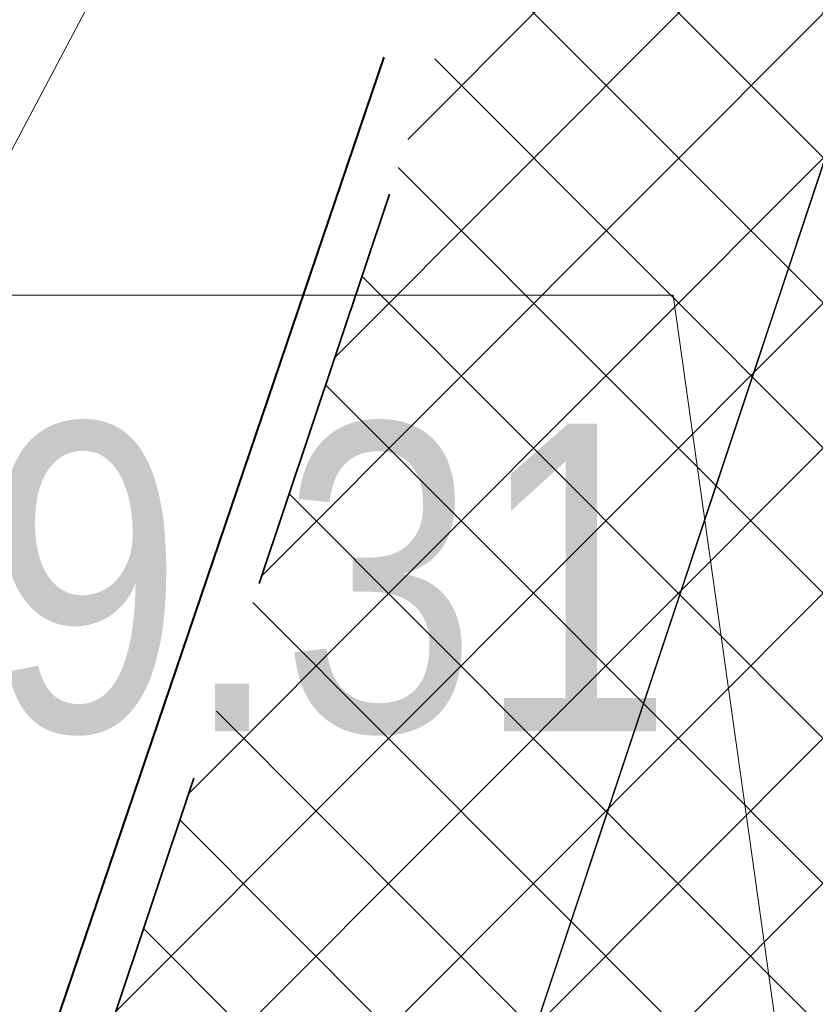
# Model space of a CAD drawing. Header units: metres. Extents: x 6599773 to 13199707, y 5688499 to 11377233.
# Tile 146 of 256: x 6599954.02 to 6599955.96, y 5688889.6 to 5688892. Entities that reach past the tile are written whole.
import ezdxf
from ezdxf.enums import TextEntityAlignment as Align

# ---------------------------------------------------------------- set-up
doc = ezdxf.new("R2010")
doc.units = ezdxf.units.M
doc.header["$MEASUREMENT"] = 0
for name, pattern in [('1', [0]), ('BUG', [1.5, 1, -0.5]), ('GUK', [2, 1.5, -0.5])]:
    doc.linetypes.add(name, pattern=pattern)
for name, color, linetype, lineweight in [('_balustrada', 7, 'OGRODZENIE1', 40), ('_kolor chodnik', 50, '1', 0), ('_kolor zjazdy kostka', 7, '1', 0), ('_kolor ścieżka', 10, '1', 0), ('_obrzeze', 10, 'BUG', 35), ('AS__Nowe_granice', 140, 'CONTINUOUS', 30), ('Kontury', 90, 'GUK', 5), ('OTK_L_5', 7, 'CONTINUOUS', 5), ('OTR_T_0', 7, 'CONTINUOUS', 5), ('OTZ_L_1', 7, 'CONTINUOUS', 5)]:
    doc.layers.add(name, color=color, linetype=linetype, lineweight=lineweight)
doc.layers.add('_kolor jezdnia', color=7, linetype='1', lineweight=0, true_color=0x00dbdb)
doc.layers.add('_kolor pobocze', color=7, linetype='1', lineweight=0, true_color=0xff66ff)
doc.styles.add('STYL_ARIAL', font='ARIALN.TTF', dxfattribs={"width": 0.75, "oblique": 0.1})
doc.linetypes.add('OGRODZENIE1', pattern='A,0.25,-0.1,[133,ltypeshp.shx,S=0.1,R=0,X=-0.1,Y=0],-0.1,1', length=1.45)
pattern_1 = [(45, (0, 0), (-0.1767766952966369, 0.1767766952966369), []), (135, (0, 0), (-0.1767766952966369, -0.1767766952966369), [])]

msp = doc.modelspace()

# ---------------------------------------------------------------- hatches: boundary and pattern name
at = {"layer": '_kolor chodnik'}
h = msp.add_hatch(dxfattribs=at)
h.set_pattern_fill('ANSI37', color=256, scale=2)
h.set_pattern_definition(pattern_1)
h.paths.add_polyline_path([(6599849.938171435, 5688542.085872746), (6599852.232147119, 5688548.938742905), (6599853.573135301, 5688548.489851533), (6599853.827082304, 5688549.248475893), (6599851.793849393, 5688549.929093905), (6599849.895278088, 5688548.982823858), (6599847.823506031, 5688542.793750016)])
edge = h.paths.add_edge_path()
edge.add_line((6600018.106075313, 5689087.454911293), (6600022.42781917, 5689091.229234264))
edge.add_line((6600022.42781917, 5689091.229234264), (6600020.233254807, 5689093.742094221))
edge.add_line((6600020.233254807, 5689093.742094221), (6600017.159471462, 5689091.057656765))
edge.add_arc((6600023.275194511, 5689085.3851404), 8.341433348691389, 137.1531559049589, 148.8016577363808)
edge.add_line((6600016.140105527, 5689089.706021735), (6600018.106075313, 5689087.454911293))
h.paths.add_polyline_path([(6600038.501784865, 5689187.592294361), (6600037.906968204, 5689187.700586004), (6600037.63829624, 5689186.224843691), (6600038.240083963, 5689186.115282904)])
h.paths.add_polyline_path([(6600069.098302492, 5689360.276020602), (6600068.321239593, 5689360.413462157), (6600068.064048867, 5689358.936495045), (6600068.836639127, 5689358.799546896)])
h.paths.add_polyline_path([(6600082.393785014, 5689362.950258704), (6600082.941124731, 5689366.103121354), (6600081.481377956, 5689366.361351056), (6600080.923159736, 5689363.210828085)])
h.paths.add_polyline_path([(6600074.022236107, 5689388.065861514), (6600072.983907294, 5689388.249860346), (6600072.723374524, 5689386.77253894), (6600073.760538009, 5689386.588865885)])
h.paths.add_polyline_path([(6600105.613104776, 5689486.405659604), (6600106.749499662, 5689489.711933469), (6600105.298891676, 5689490.233346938), (6600104.143487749, 5689486.917306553)], flags=17)
h.paths.add_polyline_path([(6600132.519778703, 5689678.737346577), (6600131.761827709, 5689678.896110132), (6600131.444670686, 5689677.429261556), (6600132.212256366, 5689677.269208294)])
h.paths.add_polyline_path([(6600156.649397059, 5689798.7449027), (6600156.48800471, 5689797.958860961), (6600157.450195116, 5689797.757316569), (6600157.615023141, 5689798.542205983)])
h.paths.add_polyline_path([(6600189.055358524, 5689948.643107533), (6600187.902868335, 5689948.884512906), (6600187.600024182, 5689947.417400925), (6600188.748131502, 5689947.176379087)])
edge = h.paths.add_edge_path()
edge.add_line((6600204.459383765, 5690032.969035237), (6600204.153258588, 5690031.227801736))
edge.add_arc((6600202.328347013, 5690027.299936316), 4.331100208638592, 41.85300125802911, 65.08011549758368, ccw=False)
edge.add_arc((6600032.90393149, 5690051.979071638), 174.020003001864, 352.8070218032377, 353.495463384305)
edge.add_arc((6600202.372679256, 5690027.343587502), 5.999999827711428, 55.12102442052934, 69.64815978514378)
edge = h.paths.add_edge_path()
edge.add_line((6600205.046027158, 5690040.265402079), (6600204.972740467, 5690038.483452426))
edge.add_arc((6600203.986269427, 5690044.401803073), 5.999999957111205, 279.4630688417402, 294.9140560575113)
edge.add_line((6600206.513819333, 5690038.960158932), (6600206.607027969, 5690041.030672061))
edge.add_arc((6600203.986269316, 5690044.401803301), 4.270000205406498, 284.3702444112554, 307.86193139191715, ccw=False)
edge = h.paths.add_edge_path()
edge.add_arc((6600203.547470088, 5690044.558759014), 6.446878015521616, 324.4350091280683, 356.2013368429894, ccw=False)
edge.add_arc((6600203.986269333, 5690044.401803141), 6.00000007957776, 323.2169970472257, 357.4193489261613)
h.paths.add_polyline_path([(6600208.910055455, 5690121.713696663), (6600208.146285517, 5690121.748120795), (6600207.125602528, 5690121.794124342), (6600209.971605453, 5690121.665851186)])
edge = h.paths.add_edge_path()
edge.add_line((6600238.769818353, 5690481.648294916), (6600240.338176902, 5690490.873746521))
edge.add_line((6600240.338176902, 5690490.873746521), (6600241.251295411, 5690510.829461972))
edge.add_line((6600241.251295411, 5690510.829461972), (6600239.524022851, 5690510.928942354))
edge.add_line((6600239.524022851, 5690510.928942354), (6600238.633343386, 5690491.167757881))
edge.add_line((6600238.633343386, 5690491.167757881), (6600234.579716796, 5690467.661262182))
edge.add_line((6600234.579716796, 5690467.661262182), (6600234.449796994, 5690464.966873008))
edge.add_arc((6600242.443669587, 5690464.607462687), 8.00194818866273, 177.4256738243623, 268.2543056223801)
edge.add_line((6600242.199903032, 5690456.609228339), (6600242.216657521, 5690457.359274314))
edge.add_line((6600242.216657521, 5690457.359274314), (6600242.305257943, 5690458.836738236))
edge.add_arc((6600242.444504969, 5690464.607952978), 5.772894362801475, 177.0298084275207, 268.6178439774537, ccw=False)
edge.add_line((6600236.679365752, 5690464.907083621), (6600236.951876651, 5690470.95443634))
edge.add_line((6600236.951876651, 5690470.95443634), (6600238.150786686, 5690478.210832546))
edge.add_line((6600238.150786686, 5690478.210832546), (6600238.769818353, 5690481.648294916))
h.paths.add_polyline_path([(6600238.769818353, 5690481.648294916), (6600238.150786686, 5690478.210832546), (6600239.670056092, 5690477.930590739), (6600240.266710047, 5690481.376366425)], flags=17)
edge = h.paths.add_edge_path()
edge.add_line((6600223.366500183, 5690460.339976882), (6600223.276803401, 5690457.948865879))
edge.add_arc((6600221.105749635, 5690465.64864014), 7.999999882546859, 285.7465040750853, 299.8464885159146)
edge.add_line((6600225.08717264, 5690458.709744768), (6600225.240084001, 5690461.623695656))
edge.add_arc((6600221.105749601, 5690465.648640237), 5.769999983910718, 293.06724420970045, 315.7681070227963, ccw=False)
edge = h.paths.add_edge_path()
edge.add_arc((6600220.025145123, 5690444.676291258), 5.77000016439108, 37.996647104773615, 59.94382588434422, ccw=False)
edge.add_line((6600224.572175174, 5690448.22839199), (6600224.817793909, 5690451.081798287))
edge.add_arc((6600220.025145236, 5690444.676291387), 7.999999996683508, 53.19588653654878, 68.15166733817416)
edge.add_line((6600223.00235276, 5690452.101669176), (6600222.91504296, 5690449.670427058))
edge = h.paths.add_edge_path()
edge.add_arc((6600221.105749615, 5690465.648640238), 7.999999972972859, 328.0222308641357, 357.0132597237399)
edge.add_line((6600229.094882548, 5690465.23180147), (6600229.218816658, 5690467.593604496))
edge.add_line((6600229.218816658, 5690467.593604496), (6600228.218919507, 5690467.645774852))
edge.add_line((6600228.218919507, 5690467.645774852), (6600227.891778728, 5690461.411918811))
h.paths.add_polyline_path([(6600200.980142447, 5690012.236744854), (6600202.31727834, 5690011.956662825), (6600202.522293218, 5690012.935421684), (6600201.182321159, 5690013.216097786)])
h.paths.add_polyline_path([(6600196.457878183, 5689983.98337835), (6600195.202332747, 5689984.246370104), (6600194.899091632, 5689982.777335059), (6600196.150355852, 5689982.515240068)])
edge = h.paths.add_edge_path()
edge.add_line((6600112.305909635, 5689517.99101877), (6600112.691041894, 5689519.807934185))
edge.add_line((6600112.691041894, 5689519.807934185), (6600113.245521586, 5689522.423769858))
edge.add_line((6600113.245521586, 5689522.423769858), (6600111.553124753, 5689522.782507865))
edge.add_line((6600111.553124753, 5689522.782507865), (6600107.405864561, 5689503.217226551))
edge.add_line((6600107.405864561, 5689503.217226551), (6600099.494506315, 5689480.361667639))
edge.add_line((6600099.494506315, 5689480.361667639), (6600099.182814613, 5689478.891218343))
edge.add_arc((6600107.008997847, 5689477.232359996), 8.000059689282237, 168.0325629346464, 257.7529108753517)
edge.add_line((6600105.311960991, 5689469.414366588), (6600105.784990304, 5689471.593619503))
edge.add_arc((6600107.008927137, 5689477.232314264), 5.769999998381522, 168.0321375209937, 257.7533362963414, ccw=False)
edge.add_line((6600101.364343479, 5689478.42879883), (6600101.647245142, 5689479.76342708))
edge.add_line((6600101.647245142, 5689479.76342708), (6600104.143487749, 5689486.917306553))
edge.add_line((6600104.143487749, 5689486.917306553), (6600105.298891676, 5689490.233346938))
edge.add_line((6600105.298891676, 5689490.233346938), (6600108.240043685, 5689498.809726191))
edge.add_line((6600108.240043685, 5689498.809726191), (6600112.305909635, 5689517.99101877))
h.paths.add_polyline_path([(6600136.009573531, 5689645.499114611), (6600138.333647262, 5689645.012304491), (6600138.661671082, 5689646.578318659), (6600134.869459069, 5689647.372651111)])
at = {"layer": '_kolor jezdnia'}
h = msp.add_hatch(dxfattribs=at)
h.set_pattern_fill('ANSI37', color=256, scale=2.2)
h.set_pattern_definition([(311.9999999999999, (0, 0), (0.2043648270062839, 0.1840109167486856), []), (41.99999999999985, (0, 0), (-0.1840109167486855, 0.2043648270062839), [])])
edge = h.paths.add_edge_path()
edge.add_line((6599833.066047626, 5688539.933393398), (6599850.649511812, 5688527.983462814))
edge.add_arc((6599857.337592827, 5688536.653968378), 10.95025544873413, 169.5012687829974, 232.3548431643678, ccw=False)
edge.add_arc((6599858.085851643, 5688536.618142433), 11.69295282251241, 162.2507788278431, 169.9967502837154, ccw=False)
edge.add_line((6599846.949484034, 5688540.182754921), (6599847.823506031, 5688542.793750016))
edge.add_line((6599847.823506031, 5688542.793750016), (6599849.895278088, 5688548.982823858))
edge.add_line((6599849.895278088, 5688548.982823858), (6599852.434748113, 5688556.56906746))
edge.add_line((6599852.434748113, 5688556.56906746), (6599928.48625871, 5688783.760284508))
edge.add_line((6599928.48625871, 5688783.760284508), (6599931.025728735, 5688791.34652811))
edge.add_line((6599931.025728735, 5688791.34652811), (6599996.657773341, 5688987.411326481))
edge.add_line((6599996.657773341, 5688987.411326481), (6599999.197243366, 5688994.997570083))
edge.add_line((6599999.197243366, 5688994.997570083), (6600021.930100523, 5689062.908193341))
edge.add_line((6600021.930100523, 5689062.908193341), (6600017.620224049, 5689067.371531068))
edge.add_line((6600017.620224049, 5689067.371531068), (6600016.714558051, 5689064.654078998))
edge.add_line((6600016.714558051, 5689064.654078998), (6600012.423620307, 5689051.835617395))
edge.add_line((6600012.423620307, 5689051.835617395), (6600009.884150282, 5689044.249373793))
edge.add_line((6600009.884150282, 5689044.249373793), (6599977.53516164, 5688947.612159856))
edge.add_line((6599977.53516164, 5688947.612159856), (6599974.995691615, 5688940.025916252))
edge.add_line((6599974.995691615, 5688940.025916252), (6599942.096912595, 5688841.746295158))
edge.add_line((6599942.096912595, 5688841.746295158), (6599939.557442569, 5688834.160051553))
edge.add_line((6599939.557442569, 5688834.160051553), (6599882.679288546, 5688664.246042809))
edge.add_line((6599882.679288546, 5688664.246042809), (6599880.139818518, 5688656.659799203))
edge.add_line((6599880.139818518, 5688656.659799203), (6599852.464543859, 5688573.984527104))
edge.add_line((6599852.464543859, 5688573.984527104), (6599842.470137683, 5688544.127903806))
edge.add_arc((6599835.706422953, 5688546.652910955), 7.219660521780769, 248.54809133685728, 339.52856074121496, ccw=False)
h.paths.add_polyline_path([(6600044.653202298, 5689172.271628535), (6600046.276244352, 5689181.431901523), (6600047.759199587, 5689189.801539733), (6600051.0603021, 5689208.432603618), (6600052.368792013, 5689215.817578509), (6600054.808584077, 5689229.587499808), (6600056.11707399, 5689236.972474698), (6600057.346666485, 5689243.912161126), (6600058.655146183, 5689251.297078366), (6600058.831439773, 5689252.292060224), (6600060.098987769, 5689259.445963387), (6600060.139929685, 5689259.677035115), (6600061.407468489, 5689266.830886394), (6600072.329030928, 5689328.470998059), (6600073.637511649, 5689335.855921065), (6600077.337304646, 5689356.73715072), (6600078.820259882, 5689365.106788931), (6600081.142794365, 5689378.214921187), (6600082.53851694, 5689386.092227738), (6600095.187867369, 5689457.483787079), (6600091.082877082, 5689465.8405575), (6600089.043088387, 5689454.328211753), (6600087.870641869, 5689447.711051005), (6600087.560133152, 5689445.958573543), (6600086.562151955, 5689440.326076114), (6600082.433200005, 5689417.022719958), (6600080.95024477, 5689408.65308175), (6600077.202698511, 5689387.502337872), (6600075.719743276, 5689379.132699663), (6600073.469199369, 5689366.430874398), (6600071.986244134, 5689358.061236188), (6600069.986864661, 5689346.776955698), (6600068.591142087, 5689338.899649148), (6600065.559290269, 5689321.78820693), (6600064.163567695, 5689313.91090038), (6600059.719426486, 5689288.828650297), (6600058.323703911, 5689280.951343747), (6600057.563846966, 5689276.662793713), (6600056.168124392, 5689268.785487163), (6600054.804920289, 5689261.091711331), (6600053.409197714, 5689253.214404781), (6600053.264817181, 5689252.399536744), (6600051.869094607, 5689244.522230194), (6600051.183555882, 5689240.653124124), (6600049.787833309, 5689232.775817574), (6600046.593849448, 5689214.749319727), (6600045.198126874, 5689206.872013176), (6600044.41754409, 5689202.466488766), (6600042.934588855, 5689194.096850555), (6600036.429952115, 5689157.38538759), (6600034.94699688, 5689149.01574938), (6600030.579776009, 5689124.367629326), (6600027.529365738, 5689107.151445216), (6600024.895072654, 5689094.014582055), (6600030.583685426, 5689094.264316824), (6600032.945013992, 5689106.191885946), (6600043.170247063, 5689163.901990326)])
edge = h.paths.add_edge_path()
edge.add_line((6600111.106812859, 5689535.144351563), (6600111.256844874, 5689535.85214863))
edge.add_line((6600111.256844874, 5689535.85214863), (6600112.915748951, 5689543.678261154))
edge.add_line((6600112.915748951, 5689543.678261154), (6600117.304772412, 5689564.384094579))
edge.add_line((6600117.304772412, 5689564.384094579), (6600119.067357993, 5689572.699339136))
edge.add_line((6600119.067357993, 5689572.699339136), (6600120.087667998, 5689577.512794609))
edge.add_line((6600120.087667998, 5689577.512794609), (6600121.64289057, 5689584.849775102))
edge.add_line((6600121.64289057, 5689584.849775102), (6600128.436769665, 5689616.900852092))
edge.add_line((6600128.436769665, 5689616.900852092), (6600129.991992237, 5689624.237832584))
edge.add_line((6600129.991992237, 5689624.237832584), (6600132.660554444, 5689636.827148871))
edge.add_line((6600132.660554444, 5689636.827148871), (6600133.208838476, 5689639.444704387))
edge.add_line((6600133.208838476, 5689639.444704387), (6600134.848957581, 5689647.274775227))
edge.add_line((6600134.848957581, 5689647.274775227), (6600138.97649476, 5689666.979995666))
edge.add_line((6600138.97649476, 5689666.979995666), (6600140.51410642, 5689674.320687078))
edge.add_line((6600140.51410642, 5689674.320687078), (6600145.209128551, 5689696.735129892))
edge.add_line((6600145.209128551, 5689696.735129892), (6600146.746740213, 5689704.075821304))
edge.add_line((6600146.746740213, 5689704.075821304), (6600151.462308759, 5689726.588354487))
edge.add_line((6600151.462308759, 5689726.588354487), (6600152.999920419, 5689733.929045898))
edge.add_line((6600152.999920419, 5689733.929045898), (6600155.244070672, 5689744.642813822))
edge.add_line((6600155.244070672, 5689744.642813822), (6600156.781682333, 5689751.983505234))
edge.add_line((6600156.781682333, 5689751.983505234), (6600161.635515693, 5689775.156126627))
edge.add_line((6600161.635515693, 5689775.156126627), (6600163.378142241, 5689783.475576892))
edge.add_line((6600163.378142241, 5689783.475576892), (6600163.850769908, 5689785.731942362))
edge.add_line((6600163.850769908, 5689785.731942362), (6600167.028500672, 5689800.90270461))
edge.add_line((6600167.028500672, 5689800.90270461), (6600179.490888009, 5689860.399222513))
edge.add_line((6600179.490888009, 5689860.399222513), (6600181.233514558, 5689868.718672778))
edge.add_line((6600181.233514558, 5689868.718672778), (6600181.84713393, 5689871.648144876))
edge.add_line((6600181.84713393, 5689871.648144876), (6600183.38474559, 5689878.988836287))
edge.add_line((6600183.38474559, 5689878.988836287), (6600184.935818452, 5689886.393792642))
edge.add_line((6600184.935818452, 5689886.393792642), (6600186.575937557, 5689894.223863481))
edge.add_line((6600186.575937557, 5689894.223863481), (6600194.051338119, 5689929.912074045))
edge.add_line((6600194.051338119, 5689929.912074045), (6600195.691457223, 5689937.742144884))
edge.add_line((6600195.691457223, 5689937.742144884), (6600202.915799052, 5689972.231779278))
edge.add_line((6600202.915799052, 5689972.231779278), (6600204.555918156, 5689980.061850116))
edge.add_line((6600204.555918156, 5689980.061850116), (6600206.062781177, 5689987.255744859))
edge.add_line((6600206.062781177, 5689987.255744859), (6600207.702900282, 5689995.085815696))
edge.add_line((6600207.702900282, 5689995.085815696), (6600210.232559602, 5690007.162628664))
edge.add_line((6600210.232559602, 5690007.162628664), (6600211.694938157, 5690014.144150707))
edge.add_arc((6600028.177652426, 5690052.584442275), 187.5000004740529, 348.1696294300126, 357.4195276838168)
edge.add_line((6600215.487522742, 5690044.142720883), (6600208.310270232, 5690026.480446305))
edge.add_arc((6600032.903933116, 5690051.97907145), 177.2500013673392, 348.1696294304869, 351.7289130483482, ccw=False)
edge.add_line((6600206.38894146, 5690015.640182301), (6600205.966941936, 5690013.625519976))
edge.add_line((6600205.966941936, 5690013.625519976), (6600204.326822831, 5690005.795449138))
edge.add_line((6600204.326822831, 5690005.795449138), (6600197.076961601, 5689971.183982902))
edge.add_line((6600197.076961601, 5689971.183982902), (6600195.334335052, 5689962.864532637))
edge.add_line((6600195.334335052, 5689962.864532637), (6600193.44722506, 5689953.855305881))
edge.add_line((6600193.44722506, 5689953.855305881), (6600191.909227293, 5689946.512771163))
edge.add_line((6600191.909227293, 5689946.512771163), (6600185.49684423, 5689915.899498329))
edge.add_line((6600185.49684423, 5689915.899498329), (6600183.856521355, 5689908.068454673))
edge.add_line((6600183.856521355, 5689908.068454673), (6600182.066605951, 5689899.523243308))
edge.add_line((6600182.066605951, 5689899.523243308), (6600180.32407057, 5689891.204228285))
edge.add_line((6600180.32407057, 5689891.204228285), (6600174.320344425, 5689862.541919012))
edge.add_line((6600174.320344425, 5689862.541919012), (6600172.577809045, 5689854.222903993))
edge.add_line((6600172.577809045, 5689854.222903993), (6600163.663810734, 5689811.666703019))
edge.add_line((6600163.663810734, 5689811.666703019), (6600162.023782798, 5689803.837067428))
edge.add_line((6600162.023782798, 5689803.837067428), (6600160.924220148, 5689798.587659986))
edge.add_line((6600160.924220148, 5689798.587659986), (6600159.279208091, 5689790.734229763))
edge.add_line((6600159.279208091, 5689790.734229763), (6600157.107250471, 5689780.365115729))
edge.add_line((6600157.107250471, 5689780.365115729), (6600155.462238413, 5689772.511685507))
edge.add_line((6600155.462238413, 5689772.511685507), (6600153.380318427, 5689762.572418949))
edge.add_line((6600153.380318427, 5689762.572418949), (6600151.735124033, 5689754.718118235))
edge.add_line((6600151.735124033, 5689754.718118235), (6600148.586504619, 5689739.686336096))
edge.add_line((6600148.586504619, 5689739.686336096), (6600146.885007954, 5689731.563243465))
edge.add_line((6600146.885007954, 5689731.563243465), (6600141.75088822, 5689707.052510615))
edge.add_line((6600141.75088822, 5689707.052510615), (6600140.110896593, 5689699.223048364))
edge.add_line((6600140.110896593, 5689699.223048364), (6600133.483561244, 5689667.583574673))
edge.add_line((6600133.483561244, 5689667.583574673), (6600131.860394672, 5689659.834436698))
edge.add_line((6600131.860394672, 5689659.834436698), (6600131.740984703, 5689659.26436315))
edge.add_line((6600131.740984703, 5689659.26436315), (6600130.117814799, 5689651.515209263))
edge.add_line((6600130.117814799, 5689651.515209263), (6600127.278733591, 5689637.961189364))
edge.add_line((6600127.278733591, 5689637.961189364), (6600126.924568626, 5689636.290366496))
edge.add_line((6600126.924568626, 5689636.290366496), (6600125.166244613, 5689627.995226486))
edge.add_line((6600125.166244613, 5689627.995226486), (6600118.009503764, 5689594.232298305))
edge.add_line((6600118.009503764, 5689594.232298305), (6600116.251179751, 5689585.937158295))
edge.add_line((6600116.251179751, 5689585.937158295), (6600113.665314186, 5689573.737975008))
edge.add_line((6600113.665314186, 5689573.737975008), (6600111.898534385, 5689565.402943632))
edge.add_line((6600111.898534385, 5689565.402943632), (6600104.889982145, 5689532.33911599))
edge.add_line((6600104.889982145, 5689532.33911599), (6600103.226635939, 5689524.492047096))
edge.add_line((6600103.226635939, 5689524.492047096), (6600096.623876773, 5689493.342605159))
edge.add_line((6600096.623876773, 5689493.342605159), (6600094.968986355, 5689485.53542763))
edge.add_line((6600094.968986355, 5689485.53542763), (6600094.300101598, 5689482.379870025))
edge.add_line((6600094.300101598, 5689482.379870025), (6600099.182814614, 5689478.891218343))
edge.add_line((6600099.182814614, 5689478.891218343), (6600099.494506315, 5689480.361667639))
edge.add_line((6600099.494506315, 5689480.361667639), (6600111.106812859, 5689535.144351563))
edge = h.paths.add_edge_path()
edge.add_arc((6600239.213891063, 5690851.4003676), 10.0000000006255, -2.8342403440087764, 76.13703556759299, ccw=False)
edge.add_line((6600249.201658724, 5690850.905901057), (6600249.082723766, 5690848.503524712))
edge.add_line((6600249.082723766, 5690848.503524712), (6600247.016487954, 5690806.767468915))
edge.add_line((6600247.016487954, 5690806.767468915), (6600246.092398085, 5690789.152178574))
edge.add_line((6600246.092398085, 5690789.152178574), (6600233.768116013, 5690572.015170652))
edge.add_line((6600233.768116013, 5690572.015170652), (6600228.959056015, 5690465.29620206))
edge.add_line((6600228.959056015, 5690465.29620206), (6600234.588724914, 5690465.017134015))
edge.add_line((6600234.588724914, 5690465.017134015), (6600239.26254019, 5690571.767576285))
edge.add_line((6600239.26254019, 5690571.767576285), (6600252.505038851, 5690806.400146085))
edge.add_line((6600252.505038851, 5690806.400146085), (6600254.569211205, 5690848.094521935))
edge.add_arc((6600262.559425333, 5690847.6989487), 7.999999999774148, 76.13703557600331, 177.1657596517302, ccw=False)
edge.add_line((6600264.476229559, 5690855.465921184), (6600241.609896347, 5690861.109083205))
edge = h.paths.add_edge_path()
edge.add_line((6600250.031475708, 5690451.625307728), (6600250.231741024, 5690455.772579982))
edge.add_line((6600250.231741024, 5690455.772579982), (6600246.257763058, 5690456.417303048))
edge.add_line((6600246.257763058, 5690456.417303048), (6600242.171761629, 5690456.61060902))
edge.add_arc((6600242.563100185, 5690464.586983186), 7.985968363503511, 176.9123644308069, 267.1911945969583, ccw=False)
edge.add_line((6600234.588724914, 5690465.017134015), (6600228.959056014, 5690465.29620206))
edge.add_arc((6600220.965133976, 5690465.657286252), 8.002072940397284, 267.8289300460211, 357.413716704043, ccw=False)
edge.add_line((6600220.661989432, 5690457.660957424), (6600212.406915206, 5690458.119572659))
edge.add_line((6600212.406915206, 5690458.119572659), (6600208.431872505, 5690457.817501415))
edge.add_line((6600208.431872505, 5690457.817501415), (6600208.233912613, 5690454.548331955))
edge.add_line((6600208.233912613, 5690454.548331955), (6600212.129565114, 5690453.127270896))
edge.add_line((6600212.129565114, 5690453.127270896), (6600218.640548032, 5690452.76554962))
edge.add_line((6600218.640548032, 5690452.76554962), (6600216.486747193, 5690452.885205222))
edge.add_line((6600216.486747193, 5690452.885205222), (6600220.46890539, 5690452.663974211))
edge.add_arc((6600220.025145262, 5690444.676291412), 7.999999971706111, -0.3386579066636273, 86.8201700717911, ccw=False)
edge.add_line((6600228.025005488, 5690444.629006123), (6600227.803602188, 5690439.649256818))
edge.add_line((6600227.803602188, 5690439.649256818), (6600226.885525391, 5690435.936828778))
edge.add_line((6600226.885525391, 5690435.936828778), (6600225.534849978, 5690405.967249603))
edge.add_line((6600225.534849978, 5690405.967249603), (6600226.115199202, 5690402.187514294))
edge.add_line((6600226.115199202, 5690402.187514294), (6600213.445139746, 5690121.008786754))
edge.add_line((6600213.445139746, 5690121.008786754), (6600213.352800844, 5690118.960058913))
edge.add_line((6600213.352800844, 5690118.960058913), (6600209.980184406, 5690044.131649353))
edge.add_arc((6600203.986269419, 5690044.401803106), 5.999999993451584, 257.4162346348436, 357.41934921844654, ccw=False)
edge.add_line((6600202.679069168, 5690038.545931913), (6600201.589735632, 5690033.666039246))
edge.add_line((6600201.589735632, 5690033.666039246), (6600203.67987942, 5690033.199458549))
edge.add_arc((6600202.372679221, 5690027.343587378), 5.999999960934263, -8.27108729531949, 77.41623506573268, ccw=False)
edge.add_line((6600208.310270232, 5690026.480446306), (6600215.487522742, 5690044.142720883))
edge.add_line((6600215.487522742, 5690044.142720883), (6600216.199687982, 5690059.944661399))
edge.add_line((6600216.199687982, 5690059.944661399), (6600216.537356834, 5690067.437056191))
edge.add_line((6600216.537356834, 5690067.437056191), (6600223.893528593, 5690230.66011469))
edge.add_line((6600223.893528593, 5690230.66011469), (6600224.231197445, 5690238.152509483))
edge.add_line((6600224.231197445, 5690238.152509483), (6600233.507835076, 5690443.987992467))
edge.add_arc((6600241.499722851, 5690443.627812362), 7.999999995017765, 87.29208981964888, 177.4195277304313, ccw=False)
edge.add_line((6600241.877677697, 5690451.618879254), (6600246.021541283, 5690451.422886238))
edge.add_line((6600246.021541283, 5690451.422886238), (6600246.427694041, 5690451.443388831))
edge.add_line((6600246.427694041, 5690451.443388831), (6600246.793970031, 5690451.461878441))
edge.add_line((6600246.793970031, 5690451.461878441), (6600250.031475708, 5690451.625307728))
edge = h.paths.add_edge_path()
edge.add_line((6600007.33756506, 5689086.20374581), (6600006.980466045, 5689080.740822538))
edge.add_line((6600006.980466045, 5689080.740822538), (6600007.229745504, 5689080.720859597))
edge.add_line((6600007.229745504, 5689080.720859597), (6600008.093335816, 5689080.601653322))
edge.add_line((6600008.093335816, 5689080.601653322), (6600008.702681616, 5689080.53831051))
edge.add_arc((6600008.140193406, 5689070.554142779), 9.999999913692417, -18.557800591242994, 86.77547804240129, ccw=False)
edge.add_line((6600017.620224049, 5689067.371531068), (6600021.930100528, 5689062.908193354))
edge.add_arc((6599734.83819726, 5689159.011261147), 302.7499967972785, 341.4922000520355, 343.8640860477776)
edge.add_arc((6600034.895369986, 5689072.315877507), 9.581213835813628, 98.63328270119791, 164.5273290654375, ccw=False)
edge.add_line((6600033.457137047, 5689081.788529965), (6600033.832640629, 5689081.798737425))
edge.add_line((6600033.832640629, 5689081.798737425), (6600034.422462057, 5689082.05700874))
edge.add_line((6600034.422462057, 5689082.05700874), (6600036.833623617, 5689082.139040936))
edge.add_line((6600036.833623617, 5689082.139040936), (6600036.730225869, 5689087.148851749))
edge.add_line((6600036.730225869, 5689087.148851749), (6600036.579860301, 5689087.134303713))
edge.add_arc((6600036.479565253, 5689093.136286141), 6.002820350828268, 169.1687651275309, 270.9573417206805, ccw=False)
edge.add_line((6600030.583685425, 5689094.264316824), (6600024.895072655, 5689094.014582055))
edge.add_arc((6600015.200558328, 5689096.162123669), 9.929528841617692, 271.0943432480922, 347.5094668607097, ccw=False)
edge.add_arc((6600014.909438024, 5689089.646776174), 3.446070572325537, 264.4236009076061, 278.0194998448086, ccw=False)
edge.add_line((6600014.574573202, 5689086.217014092), (6600014.299554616, 5689086.232508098))
edge.add_line((6600014.299554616, 5689086.232508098), (6600010.474232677, 5689086.448019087))
edge.add_line((6600010.474232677, 5689086.448019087), (6600007.33756506, 5689086.20374581))
edge = h.paths.add_edge_path()
edge.add_line((6600105.490725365, 5689463.953528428), (6600106.927559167, 5689464.047234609))
edge.add_line((6600106.927559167, 5689464.047234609), (6600107.835, 5689468.66))
edge.add_line((6600107.835, 5689468.66), (6600105.311960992, 5689469.414366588))
edge.add_arc((6600107.008997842, 5689477.232359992), 8.000059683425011, 168.0325628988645, 257.7529109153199, ccw=False)
edge.add_line((6600099.182814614, 5689478.891218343), (6600094.300101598, 5689482.379870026))
edge.add_arc((6600586.245114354, 5689378.10423892), 502.8750369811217, 168.032376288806, 169.9522165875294)
edge.add_line((6600091.082877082, 5689465.8405575), (6600095.187867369, 5689457.483787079))
edge.add_arc((6600103.06517392, 5689456.088064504), 8.000000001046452, 77.7533362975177, 169.9524553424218, ccw=False)
edge.add_line((6600104.762140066, 5689463.906012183), (6600105.490725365, 5689463.953528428))
at = {"layer": '_kolor pobocze'}
h = msp.add_hatch(dxfattribs=at)
h.set_pattern_fill('ANSI37', color=256, scale=2)
h.set_pattern_definition(pattern_1)
edge = h.paths.add_edge_path()
edge.add_line((6600035.926965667, 5689101.56944285), (6600036.046865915, 5689102.311543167))
edge.add_arc((6600058.171848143, 5689233.778275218), 133.3154772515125, 259.4578941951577, 260.4470163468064, ccw=False)
edge.add_line((6600033.780707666, 5689102.713067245), (6600032.142559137, 5689101.847662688))
edge.add_arc((6599734.838175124, 5689159.011266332), 302.7500195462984, 347.6801154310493, 349.11639019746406, ccw=False)
edge.add_arc((6600036.478170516, 5689093.133441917), 6.000000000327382, 167.68011541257, 271.5571101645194)
edge.add_line((6600036.64121064, 5689087.1356575), (6600036.730491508, 5689087.137804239))
edge.add_line((6600036.730491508, 5689087.137804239), (6600036.71246321, 5689087.887583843))
edge.add_line((6600036.71246321, 5689087.887583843), (6600036.559840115, 5689087.884077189))
edge.add_arc((6600036.482532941, 5689093.14290691), 5.259397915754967, 170.6455005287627, 270.84221319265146, ccw=False)
edge.add_arc((6600545.796425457, 5688991.216220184), 524.6691769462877, 167.9170060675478, 168.7028219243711, ccw=False)
edge.add_line((6600032.751078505, 5689101.044345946), (6600034.011432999, 5689101.917298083))
edge.add_line((6600034.011432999, 5689101.917298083), (6600035.926965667, 5689101.56944285))
edge = h.paths.add_edge_path()
edge.add_line((6600002.828843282, 5688994.032881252), (6600003.066918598, 5688994.744091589))
edge.add_line((6600003.066918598, 5688994.744091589), (6600001.227880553, 5688995.359703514))
edge.add_line((6600001.227880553, 5688995.359703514), (6600000.55876659, 5688996.702196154))
edge.add_line((6600000.55876659, 5688996.702196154), (6600022.641310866, 5689062.67011804))
edge.add_arc((6599734.83819395, 5689159.011262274), 303.5000002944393, 341.4922000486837, 343.8640860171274)
edge.add_arc((6600035.267451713, 5689072.092773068), 9.250000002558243, 91.55711016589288, 163.8640860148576, ccw=False)
edge.add_line((6600035.016098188, 5689081.339357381), (6600036.868703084, 5689081.389717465))
edge.add_line((6600036.868703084, 5689081.389717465), (6600036.850674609, 5689082.139504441))
edge.add_line((6600036.850674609, 5689082.139504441), (6600034.995718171, 5689082.089080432))
edge.add_arc((6600035.267451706, 5689072.092773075), 9.999999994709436, 91.55711014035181, 163.8640860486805)
edge.add_arc((6599734.838192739, 5689159.011262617), 302.7500015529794, 341.4922000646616, 343.8640860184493, ccw=False)
edge.add_line((6600021.930100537, 5689062.908193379), (6599999.748942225, 5688996.6456785))
edge.add_line((6599999.748942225, 5688996.6456785), (6600000.695212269, 5688994.747107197))
edge.add_line((6600000.695212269, 5688994.747107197), (6600002.828843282, 5688994.032881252))
h.paths.add_polyline_path([(6599971.7492186, 5688907.297112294), (6599971.084233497, 5688908.631320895), (6599997.822068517, 5688988.526766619), (6599999.164561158, 5688989.195880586), (6600001.003599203, 5688988.580268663), (6600001.241674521, 5688989.291479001), (6599999.108043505, 5688990.005704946), (6599997.2094722, 5688989.059434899), (6599970.270280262, 5688908.583087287), (6599971.216550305, 5688906.684515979), (6599973.350181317, 5688905.970290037), (6599973.588256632, 5688906.681500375)])
h.paths.add_polyline_path([(6599932.504667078, 5688790.060553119), (6599931.835553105, 5688791.403045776), (6599968.343406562, 5688900.4641754), (6599969.685899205, 5688901.133289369), (6599971.524937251, 5688900.517677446), (6599971.763012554, 5688901.228887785), (6599969.629381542, 5688901.94311373), (6599967.730810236, 5688900.996843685), (6599931.025728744, 5688791.34652811), (6599931.971998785, 5688789.447956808), (6599933.988392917, 5688788.772975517), (6599934.226774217, 5688789.484136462)])
at = {"layer": '_kolor zjazdy kostka'}
h = msp.add_hatch(dxfattribs=at)
h.set_pattern_fill('ANSI37', color=256, scale=2)
h.set_pattern_definition(pattern_1)
h.paths.add_polyline_path([(6600244.137440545, 5690813.934732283), (6600242.369522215, 5690814.022127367), (6600242.097568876, 5690808.528921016), (6600243.865482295, 5690808.44142671)])
h.paths.add_polyline_path([(6600247.012128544, 5690806.679412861), (6600247.44273645, 5690815.377295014), (6600247.393289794, 5690814.378518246), (6600247.113277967, 5690808.722537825)])
h.paths.add_polyline_path([(6600242.297085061, 5690788.088808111), (6600240.958726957, 5690788.155683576), (6600240.648818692, 5690782.664569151), (6600241.987258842, 5690782.599147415)])
h.paths.add_polyline_path([(6600245.558275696, 5690780.919298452), (6600246.037231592, 5690789.405686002), (6600244.985820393, 5690788.453468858), (6600244.612601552, 5690781.981345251)])
h.paths.add_polyline_path([(6600241.348405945, 5690723.711515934), (6600242.272017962, 5690722.691689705), (6600242.749709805, 5690731.155680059), (6600241.698138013, 5690730.203317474), (6600241.472690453, 5690726.27550499)])
h.paths.add_polyline_path([(6600225.772794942, 5690394.589141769), (6600224.731429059, 5690393.637598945), (6600224.461246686, 5690387.644646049), (6600225.412923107, 5690386.603142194)])
h.paths.add_polyline_path([(6600223.012390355, 5690333.280720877), (6600223.372595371, 5690341.272607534), (6600222.32835346, 5690340.318436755), (6600222.058239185, 5690334.324941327)])
h.paths.add_polyline_path([(6600215.496388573, 5690166.390602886), (6600215.856593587, 5690174.382489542), (6600214.812834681, 5690173.428760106), (6600214.542018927, 5690167.435062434)])
h.paths.add_polyline_path([(6600212.446537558, 5690121.053392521), (6600213.399499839, 5690120.010473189), (6600213.788744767, 5690128.503024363), (6600212.745135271, 5690127.54943145)])
h.paths.add_polyline_path([(6600209.977420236, 5690121.665589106), (6600210.225142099, 5690127.162117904), (6600207.346107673, 5690127.291879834), (6600207.119593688, 5690121.794395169)])
h.paths.add_polyline_path([(6600207.950178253, 5690070.725854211), (6600204.880846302, 5690070.828947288), (6600204.643784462, 5690065.333808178), (6600207.702521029, 5690065.204598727)])
h.paths.add_polyline_path([(6600200.981479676, 5690012.236464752), (6600199.969248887, 5690007.339980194), (6600201.282587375, 5690007.064882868), (6600202.31726072, 5690011.956666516)])
h.paths.add_polyline_path([(6600193.613960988, 5689970.406358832), (6600192.398010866, 5689970.660657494), (6600191.286205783, 5689965.274578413), (6600192.486379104, 5689965.023185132)])
h.paths.add_polyline_path([(6600189.061271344, 5689948.671423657), (6600189.984133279, 5689953.050774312), (6600188.818902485, 5689953.32186217), (6600187.908781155, 5689948.91282903)])
h.paths.add_polyline_path([(6600180.976201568, 5689915.317449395), (6600179.952861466, 5689910.421322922), (6600181.008474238, 5689910.200199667), (6600182.033843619, 5689915.09540201)])
h.paths.add_polyline_path([(6600176.508279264, 5689893.538690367), (6600177.476023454, 5689893.335973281), (6600178.603605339, 5689898.719146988), (6600177.636002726, 5689898.922290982)])
h.paths.add_polyline_path([(6600179.28182965, 5689859.401159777), (6600180.522246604, 5689860.211927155), (6600181.057490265, 5689860.561775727), (6600183.598022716, 5689860.029600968), (6600184.726606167, 5689865.412570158), (6600182.186324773, 5689865.943033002), (6600181.604764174, 5689866.832779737), (6600181.024456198, 5689867.720610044)])
h.paths.add_polyline_path([(6600160.20081012, 5689810.862606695), (6600159.232772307, 5689811.065842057), (6600158.207991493, 5689806.171529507), (6600159.17573568, 5689805.968812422)])
h.paths.add_polyline_path([(6600156.493917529, 5689797.987177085), (6600155.463416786, 5689793.068691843), (6600156.431160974, 5689792.865974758), (6600157.461419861, 5689797.784520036)])
edge = h.paths.add_edge_path()
edge.add_arc((6600173.111981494, 5689800.679690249), 5.999999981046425, 204.6731153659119, 239.5411154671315, ccw=False)
edge.add_arc((6600173.162096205, 5689800.685330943), 6.047914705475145, 168.3203586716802, 204.5234866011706, ccw=False)
edge.add_line((6600167.239404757, 5689801.909666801), (6600163.65166784, 5689784.781499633))
edge.add_arc((6600169.524220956, 5689783.551410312), 5.999999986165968, 139.2146049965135, 168.1696294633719, ccw=False)
edge.add_arc((6600169.524220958, 5689783.551410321), 5.999999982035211, 96.80962310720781, 139.2146050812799, ccw=False)
edge.add_line((6600168.81279652, 5689789.509083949), (6600170.070461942, 5689795.507731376))
h.paths.add_polyline_path([(6600163.526364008, 5689776.866746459), (6600166.051243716, 5689776.337874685), (6600167.179826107, 5689781.720838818), (6600164.653945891, 5689782.24992016), (6600163.941148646, 5689783.340449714), (6600163.493329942, 5689784.025580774), (6600161.750703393, 5689775.706130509), (6600162.438017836, 5689776.155376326)])
h.paths.add_polyline_path([(6600152.614191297, 5689774.643430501), (6600153.639138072, 5689779.536616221), (6600152.646757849, 5689779.74492896), (6600151.646447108, 5689774.846147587)])
h.paths.add_polyline_path([(6600150.121074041, 5689767.466820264), (6600148.177624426, 5689758.167954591), (6600149.115997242, 5689757.971390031), (6600151.066362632, 5689767.268392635)])
h.paths.add_polyline_path([(6600142.970741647, 5689739.332500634), (6600141.888449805, 5689734.142420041), (6600144.036614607, 5689733.695518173), (6600145.123068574, 5689738.882330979)])
h.paths.add_polyline_path([(6600136.256357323, 5689701.052153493), (6600137.154085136, 5689700.864096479), (6600138.287960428, 5689706.274871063), (6600137.38649247, 5689706.464182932)])
h.paths.add_polyline_path([(6600130.081494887, 5689667.099389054), (6600129.212847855, 5689667.281639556), (6600128.083282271, 5689661.898895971), (6600128.953953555, 5689661.716447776)])
h.paths.add_polyline_path([(6600128.397394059, 5689659.030340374), (6600127.554144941, 5689659.207226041), (6600126.493408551, 5689653.810049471), (6600127.269860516, 5689653.647397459)])
h.paths.add_polyline_path([(6600134.990411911, 5689640.633636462), (6600137.30714639, 5689640.148363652), (6600138.339560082, 5689645.040620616), (6600136.015486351, 5689645.500958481), (6600135.435178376, 5689646.388788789), (6600134.8548704, 5689647.276619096), (6600133.214751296, 5689639.446548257), (6600134.102581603, 5689640.026856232)])
h.paths.add_polyline_path([(6600122.164164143, 5689634.294831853), (6600121.024067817, 5689628.914244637), (6600122.015114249, 5689628.705875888), (6600123.155614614, 5689634.086346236)])
h.paths.add_polyline_path([(6600114.542075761, 5689593.450769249), (6600113.493359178, 5689593.398339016), (6600112.364315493, 5689588.045694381), (6600113.29076438, 5689587.547532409)])
h.paths.add_polyline_path([(6600110.194543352, 5689572.941097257), (6600109.207819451, 5689573.148880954), (6600108.06771793, 5689567.768269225), (6600109.050143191, 5689567.53521504)])
h.paths.add_polyline_path([(6600119.083213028, 5689565.540446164), (6600119.089125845, 5689565.542290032), (6600121.462438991, 5689565.065690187), (6600122.598093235, 5689570.447168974), (6600120.229622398, 5689570.949214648), (6600119.651446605, 5689571.8119627), (6600119.073270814, 5689572.72765526), (6600117.310757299, 5689564.412754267)])
h.paths.add_polyline_path([(6600101.698666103, 5689532.937884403), (6600100.730666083, 5689533.141679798), (6600099.694214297, 5689528.250234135), (6600100.669121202, 5689528.045267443)])
h.paths.add_polyline_path([(6600094.06402112, 5689496.827028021), (6600093.080194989, 5689497.033910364), (6600092.036590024, 5689492.143967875), (6600093.038865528, 5689491.933250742)])
h.paths.add_polyline_path([(6600083.709836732, 5689453.749808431), (6600082.738586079, 5689448.336231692), (6600084.647281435, 5689448.027407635), (6600085.606840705, 5689453.416583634)])
h.paths.add_polyline_path([(6600084.434394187, 5689446.825895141), (6600083.731191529, 5689446.921126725), (6600082.928047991, 5689442.491821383), (6600083.649300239, 5689442.394910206)])
h.paths.add_polyline_path([(6600078.04194071, 5689410.721110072), (6600078.996952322, 5689416.137564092), (6600078.0548333, 5689416.304853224), (6600077.111232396, 5689410.886043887)])
h.paths.add_polyline_path([(6600072.911565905, 5689386.768652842), (6600071.96046622, 5689381.312635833), (6600072.800073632, 5689381.163221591), (6600073.76645083, 5689386.590709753)])
h.paths.add_polyline_path([(6600082.887400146, 5689379.432062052), (6600085.278102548, 5689379.034943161), (6600086.160383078, 5689383.956496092), (6600083.759726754, 5689384.355378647), (6600083.152078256, 5689385.224725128), (6600082.544429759, 5689386.094071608), (6600081.148707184, 5689378.216765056), (6600082.018053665, 5689378.824413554)])
h.paths.add_polyline_path([(6600080.731401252, 5689363.247695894), (6600080.041469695, 5689363.369939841), (6600079.433821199, 5689364.239286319), (6600078.8261727, 5689365.108632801), (6600077.343217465, 5689356.73899459), (6600078.212563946, 5689357.346643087), (6600079.081910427, 5689357.954291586), (6600081.429189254, 5689357.564866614), (6600082.388748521, 5689362.980514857)])
h.paths.add_polyline_path([(6600069.104215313, 5689360.304336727), (6600070.063917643, 5689365.720487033), (6600069.2708267, 5689365.861009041), (6600068.327152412, 5689360.441778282)])
h.paths.add_polyline_path([(6600066.55061698, 5689345.891799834), (6600065.546169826, 5689346.069805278), (6600064.677796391, 5689341.145792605), (6600065.678290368, 5689340.968483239)])
h.paths.add_polyline_path([(6600061.138656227, 5689321.077501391), (6600060.270282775, 5689316.15348863), (6600061.250715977, 5689315.979734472), (6600062.127590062, 5689320.902245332)])
h.paths.add_polyline_path([(6600055.325252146, 5689288.11325564), (6600054.456878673, 5689283.189242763), (6600055.410852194, 5689283.020177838), (6600056.28317863, 5689287.917022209)])
h.paths.add_polyline_path([(6600048.045675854, 5689182.819289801), (6600050.371939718, 5689182.407116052), (6600051.314445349, 5689187.67761207), (6600048.980409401, 5689188.064690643), (6600048.372760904, 5689188.934037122), (6600047.765112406, 5689189.803383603), (6600046.306982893, 5689181.603992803), (6600046.972918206, 5689182.069462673)])
h.paths.add_polyline_path([(6600040.943690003, 5689201.374141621), (6600039.339175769, 5689201.66987967), (6600038.429882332, 5689196.244216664), (6600039.984130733, 5689195.958493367)])
h.paths.add_polyline_path([(6600032.993704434, 5689156.473759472), (6600032.278185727, 5689156.600537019), (6600031.299242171, 5689151.188930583), (6600032.034145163, 5689151.058111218)])
h.paths.add_polyline_path([(6600026.309179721, 5689123.603833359), (6600025.417362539, 5689118.683970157), (6600026.271201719, 5689118.532684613), (6600027.143528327, 5689123.456001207)])
h.paths.add_polyline_path([(6600013.302986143, 5689054.462576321), (6600015.84245617, 5689062.048819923), (6600014.576741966, 5689061.417973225), (6600012.672139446, 5689055.728290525)])
h.paths.add_polyline_path([(6599974.547216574, 5688938.686171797), (6599977.086686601, 5688946.272415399), (6599975.820972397, 5688945.641568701), (6599973.916369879, 5688939.951886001)])
h.paths.add_polyline_path([(6599942.102825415, 5688841.748139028), (6599940.837111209, 5688841.117292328), (6599938.932508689, 5688835.427609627), (6599939.563355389, 5688834.161895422)])
h.paths.add_polyline_path([(6599882.685201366, 5688664.247886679), (6599881.419487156, 5688663.617039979), (6599879.514884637, 5688657.927357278), (6599880.145731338, 5688656.661643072)])
h.paths.add_polyline_path([(6599851.799762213, 5688549.930937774), (6599853.832995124, 5688549.250319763), (6599855.420163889, 5688553.991722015), (6599853.386930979, 5688554.672340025), (6599852.913795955, 5688555.621625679), (6599852.440660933, 5688556.570911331), (6599849.901190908, 5688548.984667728)])
h.paths.add_polyline_path([(6600233.581687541, 5690586.458647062), (6600234.520016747, 5690585.337735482), (6600234.976631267, 5690593.42826699), (6600233.922640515, 5690592.499827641)])
h.paths.add_polyline_path([(6600231.728371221, 5690526.750719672), (6600230.676277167, 5690525.793817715), (6600230.420013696, 5690519.782861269), (6600231.363586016, 5690518.655686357)])
h.paths.add_polyline_path([(6600237.577122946, 5690639.505119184), (6600236.516490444, 5690638.540451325), (6600236.176926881, 5690632.541599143), (6600237.1204992, 5690631.41442423)])
h.paths.add_polyline_path([(6600238.927801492, 5690681.139540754), (6600239.8637879, 5690680.021427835), (6600240.320411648, 5690688.112122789), (6600239.268317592, 5690687.155220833)])
h.paths.add_polyline_path([(6600218.122284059, 5690224.814875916), (6600217.079933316, 5690223.862433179), (6600216.809648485, 5690217.865326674), (6600217.762143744, 5690216.822918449)])
h.paths.add_polyline_path([(6600219.363739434, 5690274.535639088), (6600220.315886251, 5690273.493612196), (6600220.675810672, 5690281.480778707), (6600219.633750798, 5690280.528598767)])
h.paths.add_polyline_path([(6600168.75986753, 5689856.554734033), (6600169.729143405, 5689856.351696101), (6600170.857343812, 5689861.737822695), (6600169.889741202, 5689861.940966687)])
h.paths.add_polyline_path([(6600168.841833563, 5689852.115601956), (6600167.871405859, 5689852.319339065), (6600166.844894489, 5689847.425845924), (6600167.816759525, 5689847.221809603)])
at = {"layer": '_kolor ścieżka'}
h = msp.add_hatch(dxfattribs=at)
h.set_pattern_fill('ANSI37', color=10, scale=2)
h.set_pattern_definition(pattern_1)
edge = h.paths.add_edge_path()
edge.add_line((6599877.145262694, 5688659.244027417), (6599854.614951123, 5688591.938475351))
edge.add_line((6599854.614951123, 5688591.938475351), (6599854.214414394, 5688589.387325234))
edge.add_line((6599854.214414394, 5688589.387325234), (6599839.435327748, 5688545.233719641))
edge.add_arc((6599834.52303551, 5688547.748213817), 5.518450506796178, 246.5150871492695, 332.8930934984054, ccw=False)
edge.add_line((6599832.323891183, 5688542.68688393), (6599836.925902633, 5688539.594394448))
edge.add_arc((6599835.881373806, 5688546.528699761), 7.012533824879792, 278.5661808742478, 339.9794081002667)
edge.add_line((6599842.470137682, 5688544.127903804), (6599857.359687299, 5688588.607952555))
edge.add_line((6599857.359687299, 5688588.607952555), (6599857.303782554, 5688591.591210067))
edge.add_line((6599857.303782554, 5688591.591210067), (6599879.508971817, 5688657.925513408))
edge.add_line((6599879.508971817, 5688657.925513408), (6599879.193548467, 5688658.558370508))
edge.add_line((6599879.193548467, 5688658.558370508), (6599877.145262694, 5688659.244027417))
h.paths.add_polyline_path([(6599879.193548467, 5688658.558370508), (6599879.508971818, 5688657.925513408), (6599881.413574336, 5688663.615196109), (6599880.780717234, 5688663.299772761), (6599878.732431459, 5688663.985429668), (6599877.145262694, 5688659.244027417)])
h.paths.add_polyline_path([(6599938.926595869, 5688835.425765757), (6599938.61117252, 5688836.058622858), (6599936.562886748, 5688836.744279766), (6599878.732431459, 5688663.985429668), (6599880.780717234, 5688663.299772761), (6599881.413574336, 5688663.615196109)])
h.paths.add_polyline_path([(6599974.364844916, 5688941.291630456), (6599974.049421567, 5688941.924487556), (6599972.001135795, 5688942.610144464), (6599936.562886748, 5688836.744279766), (6599938.61117252, 5688836.058622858), (6599938.926595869, 5688835.425765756)])
h.paths.add_polyline_path([(6599974.049421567, 5688941.924487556), (6599974.364844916, 5688941.291630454), (6600009.253303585, 5689045.515087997), (6600008.937880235, 5689046.147945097), (6600006.889594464, 5689046.833602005), (6599972.001135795, 5688942.610144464)])
h.paths.add_polyline_path([(6600008.937880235, 5689046.147945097), (6600009.253303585, 5689045.515087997), (6600011.157906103, 5689051.204770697), (6600010.525049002, 5689050.889347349), (6600008.476763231, 5689051.575004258), (6600006.889594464, 5689046.833602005)])
edge = h.paths.add_edge_path()
edge.add_arc((6599858.085851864, 5688536.618142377), 11.69295304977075, 162.2507788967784, 169.9967501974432)
edge.add_line((6599846.570656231, 5688538.649255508), (6599849.824991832, 5688528.706403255))
edge.add_line((6599849.824991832, 5688528.706403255), (6599853.135519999, 5688528.731057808))
edge.add_line((6599853.135519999, 5688528.731057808), (6599849.868997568, 5688538.728963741))
edge.add_line((6599849.868997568, 5688538.728963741), (6599850.886451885, 5688541.768438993))
edge.add_line((6599850.886451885, 5688541.768438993), (6599849.938171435, 5688542.085872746))
edge.add_line((6599849.938171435, 5688542.085872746), (6599847.823506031, 5688542.793750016))
edge.add_line((6599847.823506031, 5688542.793750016), (6599846.949484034, 5688540.182754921))
edge = h.paths.add_edge_path()
edge.add_arc((6600008.743460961, 5689068.123037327), 7.659999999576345, 341.4922000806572, 372.1491631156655)
edge.add_line((6600016.231900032, 5689069.735141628), (6600014.371922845, 5689078.374983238))
edge.add_arc((6600008.140193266, 5689070.554142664), 10.00000004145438, 51.45178747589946, 78.26461791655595)
edge.add_line((6600010.174112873, 5689080.345116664), (6600010.018184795, 5689077.577393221))
edge.add_arc((6600009.814745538, 5689075.098871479), 2.486856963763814, 14.594442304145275, 85.30763078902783, ccw=False)
edge.add_line((6600012.221360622, 5689075.725498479), (6600013.747330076, 5689068.637167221))
edge.add_line((6600013.747330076, 5689068.637167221), (6600013.596857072, 5689066.921144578))
edge.add_line((6600013.596857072, 5689066.921144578), (6600008.476763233, 5689051.575004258))
edge.add_line((6600008.476763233, 5689051.575004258), (6600010.525049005, 5689050.88934735))
edge.add_line((6600010.525049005, 5689050.88934735), (6600011.157906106, 5689051.204770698))
edge.add_line((6600011.157906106, 5689051.204770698), (6600016.00728921, 5689065.691494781))

# ---------------------------------------------------------------- linework, layer by layer
at = {"layer": '_balustrada'}
msp.add_line((6599952.331677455, 5688884.337328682), (6599954.906018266, 5688891.911810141), dxfattribs=at)
at = {"layer": '_obrzeze'}
msp.add_line((6600013.484863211, 5689066.53586856), (6599854.614951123, 5688591.938475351), dxfattribs=at)
at = {"layer": 'AS__Nowe_granice'}
msp.add_lwpolyline([(6600019.34, 5689081.95), (6599838.5601, 5688539.0294)], dxfattribs=at)
at = {"layer": 'Kontury', "color": 3, "linetype": '1'}
msp.add_lwpolyline([(6599955.2707, 5688889.5362), (6599962.6703, 5688911.7589)], dxfattribs=at)
at = {"layer": 'OTK_L_5', "color": 7}
msp.add_lwpolyline([(6599958.584, 5688900.358), (6599952.998, 5688889.796)], dxfattribs=at)
at = {"layer": 'OTR_T_0', "color": 7}
for points in [[(6599953.14, 5688891.3319), (6599955.61, 5688891.3319)], [(6599955.89, 5688889.34), (6599955.61, 5688891.3319)]]:
    msp.add_lwpolyline(points, dxfattribs=at)
at = {"layer": 'OTZ_L_1', "color": 7, "linetype": '1'}
msp.add_lwpolyline([(6599958.584, 5688900.358), (6599952.998, 5688889.796)], dxfattribs=at)

# ---------------------------------------------------------------- texts
at = {"layer": 'OTR_T_0', "color": 7, "style": 'STYL_ARIAL'}
msp.add_text('219.31', height=0.75, dxfattribs=at).set_placement((6599955.61, 5688890.6444), align=Align.MIDDLE_RIGHT)

doc.saveas('drawing.dxf')
